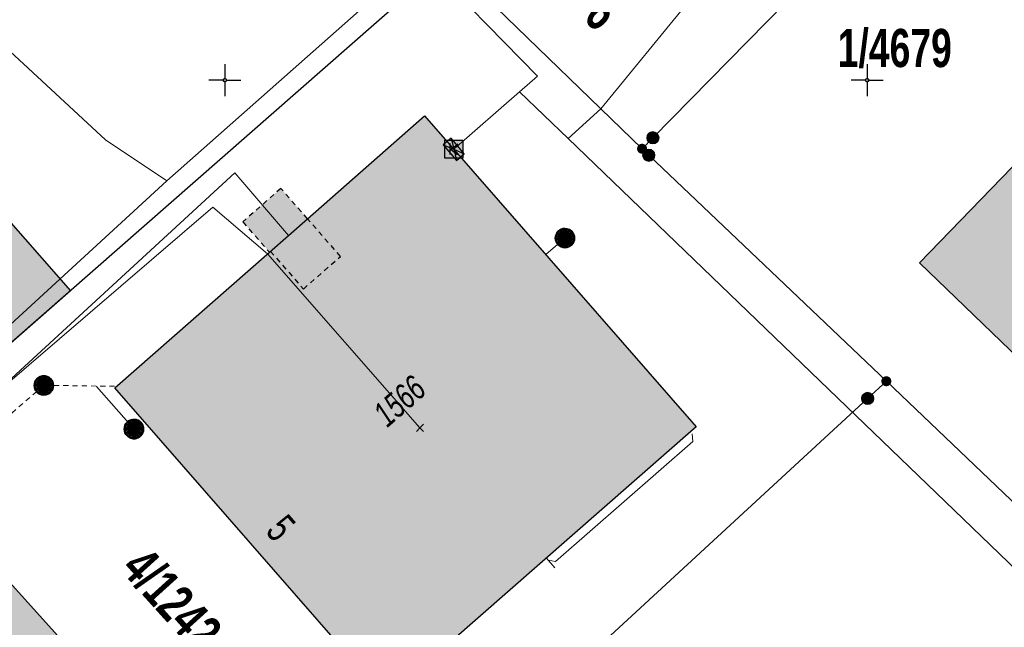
# Model space of a CAD drawing. Header units: metres. Extents: x 2695560 to 2696939, y 1260491 to 1262050.
# Tile 165 of 256: x 2695743 to 2695781, y 1260929 to 1260952. Entities that reach past the tile are written whole.
import ezdxf

# ---------------------------------------------------------------- set-up
doc = ezdxf.new("R2010")
doc.units = ezdxf.units.M
doc.linetypes.add('AUSGEZOGEN', pattern=[0])
doc.linetypes.add('VERDECKT2_S2', pattern=[0.36, 0.2, -0.16])
for name, color, linetype in [('XR$1$AV_Flächen (EO)', 7, 'AUSGEZOGEN'), ('XR$1$AV_Gebäudeflächen (BB)', 7, 'AUSGEZOGEN'), ('XR$1$AV_Gebäudeflächen (EO)', 7, 'AUSGEZOGEN'), ('XR$1$AV_Grenzpunkte', 7, 'AUSGEZOGEN'), ('XR$1$AV_Grundstück-Nr.', 7, 'AUSGEZOGEN'), ('XR$1$AV_Haus-Nr.', 7, 'AUSGEZOGEN'), ('XR$1$AV_Koordinatennetzpunkte', 7, 'AUSGEZOGEN'), ('XR$1$AV_Linien (BB)', 7, 'AUSGEZOGEN'), ('XR$1$AV_Linien (EO)', 7, 'AUSGEZOGEN'), ('XR$1$AV_Versicherung-Nr.', 7, 'AUSGEZOGEN'), ('XR$1$AW_LK_Schachtdeckel', 24, 'AUSGEZOGEN'), ('XR$1$Liegenschaftsgrenzen', 7, 'AUSGEZOGEN'), ('XR$1$PFAV', 255, 'AUSGEZOGEN'), ('XR$1$PFAW', 255, 'AUSGEZOGEN'), ('XR$1$PFWFM', 255, 'AUSGEZOGEN'), ('XR$1$RP_Abstandslinie', 7, 'AUSGEZOGEN'), ('XR$1$TV_LK_KNOTEN', 92, 'AUSGEZOGEN')]:
    doc.layers.add(name, color=color, linetype=linetype)
for name, color, linetype, lineweight in [('XR$2$ABW-Linie-R-genau', 4, 'AUSGEZOGEN', 18), ('XR$2$ABW-Linie-R-ungenau', 4, 'VERDECKT2_S2', 18), ('XR$2$ABW-Punkt', 6, 'AUSGEZOGEN', 18), ('XR$2$KOM-Linie-U-genau', 91, 'AUSGEZOGEN', 18), ('XR$2$KOM-Punkt-U', 91, 'AUSGEZOGEN', 18), ('XR$2$WAS-Linie-genau', 5, 'AUSGEZOGEN', 18)]:
    doc.layers.add(name, color=color, linetype=linetype, lineweight=lineweight)
doc.styles.add('ARIAL', font='arial.ttf')

# ---------------------------------------------------------------- blocks, each defined once
blk = doc.blocks.new('BWAV20')
at = {"true_color": 0x000000, "transparency": 33554687}
blk.add_hatch(color=18, dxfattribs=at).paths.add_polyline_path([(0.167, 0), (0.163, 0.034), (0.153, 0.066), (0.137, 0.095), (0.115, 0.121), (0.088, 0.141), (0.058, 0.156), (0.025, 0.165), (-0.008, 0.166), (-0.042, 0.161), (-0.073, 0.15), (-0.102, 0.132), (-0.126, 0.109), (-0.146, 0.081), (-0.159, 0.05), (-0.166, 0.017), (-0.166, -0.017), (-0.159, -0.05), (-0.146, -0.081), (-0.126, -0.109), (-0.102, -0.132), (-0.073, -0.15), (-0.042, -0.161), (-0.008, -0.166), (0.025, -0.165), (0.058, -0.156), (0.088, -0.141), (0.115, -0.121), (0.137, -0.095), (0.153, -0.066), (0.163, -0.034)])
at = {"layer": 'XR$1$PFAV', "transparency": 33554687}
blk.add_hatch(color=7, dxfattribs=at).paths.add_polyline_path([(0.5, 0), (0.49, 0.101), (0.459, 0.197), (0.41, 0.286), (0.344, 0.362), (0.264, 0.424), (0.174, 0.469), (0.076, 0.494), (-0.025, 0.499), (-0.125, 0.484), (-0.22, 0.449), (-0.306, 0.395), (-0.379, 0.326), (-0.437, 0.243), (-0.477, 0.15), (-0.497, 0.051), (-0.497, -0.051), (-0.477, -0.15), (-0.437, -0.243), (-0.379, -0.326), (-0.306, -0.395), (-0.22, -0.449), (-0.125, -0.484), (-0.025, -0.499), (0.076, -0.494), (0.174, -0.469), (0.264, -0.424), (0.344, -0.362), (0.41, -0.286), (0.459, -0.197), (0.49, -0.101)])
blk = doc.blocks.new('BAV15')
at = {"layer": 'XR$1$PFAV', "transparency": 33554687}
blk.add_hatch(color=7, dxfattribs=at).paths.add_polyline_path([(0.5, 0), (0.49, 0.101), (0.459, 0.197), (0.41, 0.286), (0.344, 0.362), (0.264, 0.424), (0.174, 0.469), (0.076, 0.494), (-0.025, 0.499), (-0.125, 0.484), (-0.22, 0.449), (-0.306, 0.395), (-0.379, 0.326), (-0.437, 0.243), (-0.477, 0.15), (-0.497, 0.051), (-0.497, -0.051), (-0.477, -0.15), (-0.437, -0.243), (-0.379, -0.326), (-0.306, -0.395), (-0.22, -0.449), (-0.125, -0.484), (-0.025, -0.499), (0.076, -0.494), (0.174, -0.469), (0.264, -0.424), (0.344, -0.362), (0.41, -0.286), (0.459, -0.197), (0.49, -0.101)])
at = {"color": 7, "transparency": 33554687}
for start, end in [(90, 270), (270, 90)]:
    blk.add_arc((0, 0), 0.5, start, end, dxfattribs=at)
at = {"layer": 'XR$1$PFAV', "transparency": 33554687}
blk.add_circle((0, 0), 0.5, dxfattribs=at)
blk = doc.blocks.new('BAV2041')
at = {"color": 7, "transparency": 33554687}
for p, q in [((0, 0.5), (0, 0.05)), ((-0.05, 0), (-0.5, 0)), ((0.05, 0), (0.5, 0)), ((0, -0.05), (0, -0.5))]:
    blk.add_line(p, q, dxfattribs=at)
blk.add_circle((0, 0), 0.05, dxfattribs=at)
for start, end in [(90, 270), (270, 90)]:
    blk.add_arc((0, 0), 0.05, start, end, dxfattribs=at)
blk = doc.blocks.new('COMPLEXOBJECT_1445')
at = {"layer": 'XR$1$RP_Abstandslinie', "color": 7, "linetype": 'AUSGEZOGEN', "transparency": 33554687}
blk.add_arc((5936.667, 11099.699), 268.898, 219.43338, 224.51963, dxfattribs=at)
blk = doc.blocks.new('BAW2082')
at = {"layer": 'XR$1$PFAW', "transparency": 33554687}
blk.add_hatch(color=7, dxfattribs=at).paths.add_polyline_path([(0.509, -0.003), (0.499, 0.098), (0.469, 0.194), (0.42, 0.283), (0.354, 0.359), (0.274, 0.421), (0.183, 0.466), (0.085, 0.491), (-0.016, 0.496), (-0.116, 0.481), (-0.211, 0.446), (-0.297, 0.392), (-0.37, 0.323), (-0.428, 0.24), (-0.468, 0.147), (-0.488, 0.047), (-0.488, -0.054), (-0.468, -0.153), (-0.428, -0.246), (-0.37, -0.329), (-0.297, -0.398), (-0.211, -0.452), (-0.116, -0.487), (-0.016, -0.502), (0.085, -0.497), (0.183, -0.472), (0.274, -0.427), (0.354, -0.366), (0.42, -0.289), (0.469, -0.2), (0.499, -0.104)])
at = {"transparency": 33554687}
for start, end in [(91.1948, 268.8052), (268.8052, 91.1948)]:
    blk.add_arc((0.01, 0), 0.5, start, end, dxfattribs=at)
at = {"layer": 'XR$1$PFAW', "transparency": 33554687}
blk.add_circle((0.009, -0.003), 0.5, dxfattribs=at)
blk = doc.blocks.new('BAW2088')
at = {"layer": 'XR$1$PFAW', "transparency": 33554687}
blk.add_hatch(color=253, dxfattribs=at).paths.add_polyline_path([(0.51, 0), (0.5, 0.101), (0.47, 0.197), (0.421, 0.286), (0.355, 0.362), (0.275, 0.424), (0.184, 0.469), (0.086, 0.494), (-0.015, 0.499), (-0.115, 0.484), (-0.21, 0.449), (-0.296, 0.395), (-0.369, 0.326), (-0.427, 0.243), (-0.467, 0.15), (-0.487, 0.051), (-0.487, -0.051), (-0.467, -0.15), (-0.427, -0.243), (-0.369, -0.326), (-0.296, -0.395), (-0.21, -0.449), (-0.115, -0.484), (-0.015, -0.499), (0.086, -0.494), (0.184, -0.469), (0.275, -0.424), (0.355, -0.362), (0.421, -0.286), (0.47, -0.197), (0.5, -0.101)])
at = {"transparency": 33554687}
for start, end in [(91.1948, 268.8052), (268.8052, 91.1948)]:
    blk.add_arc((0.01, 0), 0.5, start, end, dxfattribs=at)
at = {"layer": 'XR$1$PFAW', "transparency": 33554687}
blk.add_circle((0.01, 0), 0.5, dxfattribs=at)
blk = doc.blocks.new('BTV1')
at = {"layer": 'XR$1$PFWFM', "transparency": 33554687}
blk.add_hatch(color=7, dxfattribs=at).paths.add_polyline_path([(-0.5, 0.5), (-0.5, -0.5), (0.5, -0.5), (0.5, 0.5)])
at = {"color": 92, "transparency": 33554687}
for p, q in [((-0.219, 0.321), (-0.219, -0.298)), ((-0.208, -0.05), (0.23, 0.31)), ((-0.159, 0.001), (0.192, -0.283))]:
    blk.add_line(p, q, dxfattribs=at)
blk.add_polyline3d([(-0.5, 0.5, 0.993), (0.5, 0.5, 0.993), (0.5, -0.5, 0.993), (-0.5, -0.5, 0.993)], close=True, dxfattribs=at)
blk = doc.blocks.new('KOM-BAUWERK-U')
at = {"layer": 'XR$2$KOM-Punkt-U', "linetype": 'AUSGEZOGEN', "lineweight": 25, "transparency": 33554687}
blk.add_polyline3d([(-400, -200, 2500), (400, -200, 2500), (400, 200, 2500), (-400, 200, 2500)], close=True, dxfattribs=at)
for points in [[(-400, 200, 2500), (0, 0, 2500), (400, -200, 2500)], [(-400, -200, 2500), (0, 0, 2500), (400, 200, 2500)]]:
    blk.add_polyline3d(points, dxfattribs=at)
blk = doc.blocks.new('KOM-UNBEKANNT-U')
at = {"layer": 'XR$2$KOM-Punkt-U', "linetype": 'AUSGEZOGEN', "lineweight": 20, "transparency": 33554687}
for p, q in [((0, 0, 2500), (-141, 141, 2500)), ((-141, -141, 2500), (0, 0, 2500)), ((0, 0, 2500), (141, 141, 2500)), ((141, -141, 2500), (0, 0, 2500))]:
    blk.add_line(p, q, dxfattribs=at)
blk = doc.blocks.new('ABW-KONTROLLSCHACHT')
at = {"layer": 'XR$2$ABW-Punkt', "linetype": 'AUSGEZOGEN', "lineweight": 25, "transparency": 33554687}
for points in [[(-343, 68, 2500), (0, 0, 2500), (-350, 0, 2500)], [(-343, 68), (0, 0), (-350, 0)], [(-343, 68, 2500), (-343, 68), (-350, 0), (-350, 0, 2500)], [(-350, 0, 2500), (0, 0, 2500), (-343, -68, 2500)], [(-350, 0), (0, 0), (-343, -68)], [(-323, 134, 2500), (0, 0, 2500), (-343, 68, 2500)], [(-323, 134), (0, 0), (-343, 68)], [(-323, 134, 2500), (-323, 134), (-343, 68), (-343, 68, 2500)], [(-343, -68, 2500), (0, 0, 2500), (-323, -134, 2500)], [(-343, -68), (0, 0), (-323, -134)], [(-291, 194, 2500), (0, 0, 2500), (-323, 134, 2500)], [(-291, 194), (0, 0), (-323, 134)], [(-291, 194, 2500), (-291, 194), (-323, 134), (-323, 134, 2500)], [(-323, -134, 2500), (0, 0, 2500), (-291, -194, 2500)], [(-323, -134), (0, 0), (-291, -194)], [(-247, 247, 2500), (0, 0, 2500), (-291, 194, 2500)], [(-247, 247), (0, 0), (-291, 194)], [(-247, 247, 2500), (-247, 247), (-291, 194), (-291, 194, 2500)], [(-291, -194, 2500), (0, 0, 2500), (-247, -247, 2500)], [(-291, -194), (0, 0), (-247, -247)], [(-194, 291, 2500), (0, 0, 2500), (-247, 247, 2500)], [(-194, 291), (0, 0), (-247, 247)], [(-194, 291, 2500), (-194, 291), (-247, 247), (-247, 247, 2500)], [(-247, -247, 2500), (0, 0, 2500), (-194, -291, 2500)], [(-247, -247), (0, 0), (-194, -291)], [(-134, 323, 2500), (0, 0, 2500), (-194, 291, 2500)], [(-134, 323), (0, 0), (-194, 291)], [(-134, 323, 2500), (-134, 323), (-194, 291), (-194, 291, 2500)], [(-194, -291, 2500), (0, 0, 2500), (-134, -323, 2500)], [(-194, -291), (0, 0), (-134, -323)], [(-68, 343, 2500), (0, 0, 2500), (-134, 323, 2500)], [(-68, 343), (0, 0), (-134, 323)], [(-68, 343, 2500), (-68, 343), (-134, 323), (-134, 323, 2500)], [(-134, -323, 2500), (0, 0, 2500), (-68, -343, 2500)], [(-134, -323), (0, 0), (-68, -343)], [(0, 350, 2500), (0, 0, 2500), (-68, 343, 2500)], [(0, 350), (0, 0), (-68, 343)], [(0, 350, 2500), (0, 350), (-68, 343), (-68, 343, 2500)], [(-68, -343, 2500), (0, 0, 2500), (0, -350, 2500)], [(-68, -343), (0, 0), (0, -350)], [(68, 343, 2500), (0, 0, 2500), (0, 350, 2500)], [(68, 343), (0, 0), (0, 350)], [(68, 343, 2500), (68, 343), (0, 350), (0, 350, 2500)], [(134, 323, 2500), (0, 0, 2500), (68, 343, 2500)], [(134, 323), (0, 0), (68, 343)], [(194, 291, 2500), (0, 0, 2500), (134, 323, 2500)], [(194, 291), (0, 0), (134, 323)], [(247, 247, 2500), (0, 0, 2500), (194, 291, 2500)], [(247, 247), (0, 0), (194, 291)], [(291, 194, 2500), (0, 0, 2500), (247, 247, 2500)], [(291, 194), (0, 0), (247, 247)], [(323, 134, 2500), (0, 0, 2500), (291, 194, 2500)], [(323, 134), (0, 0), (291, 194)], [(343, 68, 2500), (0, 0, 2500), (323, 134, 2500)], [(343, 68), (0, 0), (323, 134)], [(350, 0, 2500), (0, 0, 2500), (343, 68, 2500)], [(350, 0), (0, 0), (343, 68)], [(0, -350, 2500), (0, 0, 2500), (68, -343, 2500)], [(68, -343, 2500), (0, 0, 2500), (134, -323, 2500)], [(134, -323, 2500), (0, 0, 2500), (194, -291, 2500)], [(194, -291, 2500), (0, 0, 2500), (247, -247, 2500)], [(247, -247, 2500), (0, 0, 2500), (291, -194, 2500)], [(291, -194, 2500), (0, 0, 2500), (323, -134, 2500)], [(323, -134, 2500), (0, 0, 2500), (343, -68, 2500)], [(343, -68, 2500), (0, 0, 2500), (350, 0, 2500)], [(0, -350), (0, 0), (68, -343)], [(68, -343), (0, 0), (134, -323)], [(134, -323), (0, 0), (194, -291)], [(194, -291), (0, 0), (247, -247)], [(247, -247), (0, 0), (291, -194)], [(291, -194), (0, 0), (323, -134)], [(323, -134), (0, 0), (343, -68)], [(343, -68), (0, 0), (350, 0)], [(134, 323, 2500), (134, 323), (68, 343), (68, 343, 2500)], [(194, 291, 2500), (194, 291), (134, 323), (134, 323, 2500)], [(247, 247, 2500), (247, 247), (194, 291), (194, 291, 2500)], [(291, 194, 2500), (291, 194), (247, 247), (247, 247, 2500)], [(323, 134, 2500), (323, 134), (291, 194), (291, 194, 2500)], [(343, 68, 2500), (343, 68), (323, 134), (323, 134, 2500)], [(350, 0, 2500), (350, 0), (343, 68), (343, 68, 2500)], [(-350, 0, 2500), (-350, 0), (-343, -68), (-343, -68, 2500)], [(-343, -68, 2500), (-343, -68), (-323, -134), (-323, -134, 2500)], [(-323, -134, 2500), (-323, -134), (-291, -194), (-291, -194, 2500)], [(-291, -194, 2500), (-291, -194), (-247, -247), (-247, -247, 2500)], [(-247, -247, 2500), (-247, -247), (-194, -291), (-194, -291, 2500)], [(-194, -291, 2500), (-194, -291), (-134, -323), (-134, -323, 2500)], [(-134, -323, 2500), (-134, -323), (-68, -343), (-68, -343, 2500)], [(-68, -343, 2500), (-68, -343), (0, -350), (0, -350, 2500)], [(0, -350, 2500), (0, -350), (68, -343), (68, -343, 2500)], [(68, -343, 2500), (68, -343), (134, -323), (134, -323, 2500)], [(134, -323, 2500), (134, -323), (194, -291), (194, -291, 2500)], [(194, -291, 2500), (194, -291), (247, -247), (247, -247, 2500)], [(247, -247, 2500), (247, -247), (291, -194), (291, -194, 2500)], [(291, -194, 2500), (291, -194), (323, -134), (323, -134, 2500)], [(323, -134, 2500), (323, -134), (343, -68), (343, -68, 2500)], [(343, -68, 2500), (343, -68), (350, 0), (350, 0, 2500)]]:
    blk.add_3dface(points, dxfattribs=at)
blk = doc.blocks.new('ABW-NORMSCHACHT_WEITERE')
at = {"layer": 'XR$2$ABW-Punkt', "linetype": 'AUSGEZOGEN', "lineweight": 25, "transparency": 33554687}
for points in [[(-196, 39, 2500), (0, 0, 2500), (-200, 0, 2500)], [(-196, 39), (0, 0), (-200, 0)], [(-196, 39, 2500), (-196, 39), (-200, 0), (-200, 0, 2500)], [(-200, 0, 2500), (0, 0, 2500), (-196, -39, 2500)], [(-200, 0), (0, 0), (-196, -39)], [(-185, 77, 2500), (0, 0, 2500), (-196, 39, 2500)], [(-185, 77), (0, 0), (-196, 39)], [(-185, 77, 2500), (-185, 77), (-196, 39), (-196, 39, 2500)], [(-196, -39, 2500), (0, 0, 2500), (-185, -77, 2500)], [(-196, -39), (0, 0), (-185, -77)], [(-166, 111, 2500), (0, 0, 2500), (-185, 77, 2500)], [(-166, 111), (0, 0), (-185, 77)], [(-166, 111, 2500), (-166, 111), (-185, 77), (-185, 77, 2500)], [(-185, -77, 2500), (0, 0, 2500), (-166, -111, 2500)], [(-185, -77), (0, 0), (-166, -111)], [(-141, 141, 2500), (0, 0, 2500), (-166, 111, 2500)], [(-141, 141), (0, 0), (-166, 111)], [(-141, 141, 2500), (-141, 141), (-166, 111), (-166, 111, 2500)], [(-166, -111, 2500), (0, 0, 2500), (-141, -141, 2500)], [(-166, -111), (0, 0), (-141, -141)], [(-111, 166, 2500), (0, 0, 2500), (-141, 141, 2500)], [(-111, 166), (0, 0), (-141, 141)], [(-111, 166, 2500), (-111, 166), (-141, 141), (-141, 141, 2500)], [(-141, -141, 2500), (0, 0, 2500), (-111, -166, 2500)], [(-141, -141), (0, 0), (-111, -166)], [(-77, 185, 2500), (0, 0, 2500), (-111, 166, 2500)], [(-77, 185), (0, 0), (-111, 166)], [(-77, 185, 2500), (-77, 185), (-111, 166), (-111, 166, 2500)], [(-111, -166, 2500), (0, 0, 2500), (-77, -185, 2500)], [(-111, -166), (0, 0), (-77, -185)], [(-39, 196, 2500), (0, 0, 2500), (-77, 185, 2500)], [(-39, 196), (0, 0), (-77, 185)], [(-39, 196, 2500), (-39, 196), (-77, 185), (-77, 185, 2500)], [(-77, -185, 2500), (0, 0, 2500), (-39, -196, 2500)], [(-77, -185), (0, 0), (-39, -196)], [(0, 200, 2500), (0, 0, 2500), (-39, 196, 2500)], [(0, 200), (0, 0), (-39, 196)], [(0, 200, 2500), (0, 200), (-39, 196), (-39, 196, 2500)], [(-39, -196, 2500), (0, 0, 2500), (0, -200, 2500)], [(-39, -196), (0, 0), (0, -200)], [(39, 196, 2500), (0, 0, 2500), (0, 200, 2500)], [(39, 196), (0, 0), (0, 200)], [(39, 196, 2500), (39, 196), (0, 200), (0, 200, 2500)], [(77, 185, 2500), (0, 0, 2500), (39, 196, 2500)], [(77, 185), (0, 0), (39, 196)], [(111, 166, 2500), (0, 0, 2500), (77, 185, 2500)], [(111, 166), (0, 0), (77, 185)], [(141, 141, 2500), (0, 0, 2500), (111, 166, 2500)], [(141, 141), (0, 0), (111, 166)], [(166, 111, 2500), (0, 0, 2500), (141, 141, 2500)], [(166, 111), (0, 0), (141, 141)], [(185, 77, 2500), (0, 0, 2500), (166, 111, 2500)], [(185, 77), (0, 0), (166, 111)], [(196, 39, 2500), (0, 0, 2500), (185, 77, 2500)], [(196, 39), (0, 0), (185, 77)], [(200, 0, 2500), (0, 0, 2500), (196, 39, 2500)], [(200, 0), (0, 0), (196, 39)], [(0, -200, 2500), (0, 0, 2500), (39, -196, 2500)], [(39, -196, 2500), (0, 0, 2500), (77, -185, 2500)], [(77, -185, 2500), (0, 0, 2500), (111, -166, 2500)], [(111, -166, 2500), (0, 0, 2500), (141, -141, 2500)], [(141, -141, 2500), (0, 0, 2500), (166, -111, 2500)], [(166, -111, 2500), (0, 0, 2500), (185, -77, 2500)], [(185, -77, 2500), (0, 0, 2500), (196, -39, 2500)], [(196, -39, 2500), (0, 0, 2500), (200, 0, 2500)], [(0, -200), (0, 0), (39, -196)], [(39, -196), (0, 0), (77, -185)], [(77, -185), (0, 0), (111, -166)], [(111, -166), (0, 0), (141, -141)], [(141, -141), (0, 0), (166, -111)], [(166, -111), (0, 0), (185, -77)], [(185, -77), (0, 0), (196, -39)], [(196, -39), (0, 0), (200, 0)], [(77, 185, 2500), (77, 185), (39, 196), (39, 196, 2500)], [(111, 166, 2500), (111, 166), (77, 185), (77, 185, 2500)], [(141, 141, 2500), (141, 141), (111, 166), (111, 166, 2500)], [(166, 111, 2500), (166, 111), (141, 141), (141, 141, 2500)], [(185, 77, 2500), (185, 77), (166, 111), (166, 111, 2500)], [(196, 39, 2500), (196, 39), (185, 77), (185, 77, 2500)], [(200, 0, 2500), (200, 0), (196, 39), (196, 39, 2500)], [(-200, 0, 2500), (-200, 0), (-196, -39), (-196, -39, 2500)], [(-196, -39, 2500), (-196, -39), (-185, -77), (-185, -77, 2500)], [(-185, -77, 2500), (-185, -77), (-166, -111), (-166, -111, 2500)], [(-166, -111, 2500), (-166, -111), (-141, -141), (-141, -141, 2500)], [(-141, -141, 2500), (-141, -141), (-111, -166), (-111, -166, 2500)], [(-111, -166, 2500), (-111, -166), (-77, -185), (-77, -185, 2500)], [(-77, -185, 2500), (-77, -185), (-39, -196), (-39, -196, 2500)], [(-39, -196, 2500), (-39, -196), (0, -200), (0, -200, 2500)], [(0, -200, 2500), (0, -200), (39, -196), (39, -196, 2500)], [(39, -196, 2500), (39, -196), (77, -185), (77, -185, 2500)], [(77, -185, 2500), (77, -185), (111, -166), (111, -166, 2500)], [(111, -166, 2500), (111, -166), (141, -141), (141, -141, 2500)], [(141, -141, 2500), (141, -141), (166, -111), (166, -111, 2500)], [(166, -111, 2500), (166, -111), (185, -77), (185, -77, 2500)], [(185, -77, 2500), (185, -77), (196, -39), (196, -39, 2500)], [(196, -39, 2500), (196, -39), (200, 0), (200, 0, 2500)]]:
    blk.add_3dface(points, dxfattribs=at)
blk = doc.blocks.new('ABW-SCHLAMMSAMMLER_RUND')
at = {"layer": 'XR$2$ABW-Punkt', "linetype": 'AUSGEZOGEN', "lineweight": 13, "transparency": 33554687}
for p, q in [((-70, 75, 2500), (70, 75, 2500)), ((-70, -75, 2500), (70, -75, 2500))]:
    blk.add_line(p, q, dxfattribs=at)
blk.add_polyline3d([(90, 0, 2500), (0, 0, 2500), (-90, 0, 2500)], dxfattribs=at)
at = {"layer": 'XR$2$ABW-Punkt', "linetype": 'AUSGEZOGEN', "lineweight": 25, "transparency": 33554687}
for points in [[(-147, 29, 2500), (0, 0, 2500), (-150, 0, 2500)], [(-147, 29), (0, 0), (-150, 0)], [(-147, 29, 2500), (-147, 29), (-150, 0), (-150, 0, 2500)], [(-150, 0, 2500), (0, 0, 2500), (-147, -29, 2500)], [(-150, 0), (0, 0), (-147, -29)], [(-139, 57, 2500), (0, 0, 2500), (-147, 29, 2500)], [(-139, 57), (0, 0), (-147, 29)], [(-139, 57, 2500), (-139, 57), (-147, 29), (-147, 29, 2500)], [(-147, -29, 2500), (0, 0, 2500), (-139, -57, 2500)], [(-147, -29), (0, 0), (-139, -57)], [(-125, 83, 2500), (0, 0, 2500), (-139, 57, 2500)], [(-125, 83), (0, 0), (-139, 57)], [(-125, 83, 2500), (-125, 83), (-139, 57), (-139, 57, 2500)], [(-139, -57, 2500), (0, 0, 2500), (-125, -83, 2500)], [(-139, -57), (0, 0), (-125, -83)], [(-106, 106, 2500), (0, 0, 2500), (-125, 83, 2500)], [(-106, 106), (0, 0), (-125, 83)], [(-106, 106, 2500), (-106, 106), (-125, 83), (-125, 83, 2500)], [(-125, -83, 2500), (0, 0, 2500), (-106, -106, 2500)], [(-125, -83), (0, 0), (-106, -106)], [(-83, 125, 2500), (0, 0, 2500), (-106, 106, 2500)], [(-83, 125), (0, 0), (-106, 106)], [(-83, 125, 2500), (-83, 125), (-106, 106), (-106, 106, 2500)], [(-106, -106, 2500), (0, 0, 2500), (-83, -125, 2500)], [(-106, -106), (0, 0), (-83, -125)], [(-57, 139, 2500), (0, 0, 2500), (-83, 125, 2500)], [(-57, 139), (0, 0), (-83, 125)], [(-57, 139, 2500), (-57, 139), (-83, 125), (-83, 125, 2500)], [(-83, -125, 2500), (0, 0, 2500), (-57, -139, 2500)], [(-83, -125), (0, 0), (-57, -139)], [(-29, 147, 2500), (0, 0, 2500), (-57, 139, 2500)], [(-29, 147), (0, 0), (-57, 139)], [(-29, 147, 2500), (-29, 147), (-57, 139), (-57, 139, 2500)], [(-57, -139, 2500), (0, 0, 2500), (-29, -147, 2500)], [(-57, -139), (0, 0), (-29, -147)], [(0, 150, 2500), (0, 0, 2500), (-29, 147, 2500)], [(0, 150), (0, 0), (-29, 147)], [(0, 150, 2500), (0, 150), (-29, 147), (-29, 147, 2500)], [(-29, -147, 2500), (0, 0, 2500), (0, -150, 2500)], [(-29, -147), (0, 0), (0, -150)], [(29, 147, 2500), (0, 0, 2500), (0, 150, 2500)], [(29, 147), (0, 0), (0, 150)], [(29, 147, 2500), (29, 147), (0, 150), (0, 150, 2500)], [(57, 139, 2500), (0, 0, 2500), (29, 147, 2500)], [(57, 139), (0, 0), (29, 147)], [(83, 125, 2500), (0, 0, 2500), (57, 139, 2500)], [(83, 125), (0, 0), (57, 139)], [(106, 106, 2500), (0, 0, 2500), (83, 125, 2500)], [(106, 106), (0, 0), (83, 125)], [(125, 83, 2500), (0, 0, 2500), (106, 106, 2500)], [(125, 83), (0, 0), (106, 106)], [(139, 57, 2500), (0, 0, 2500), (125, 83, 2500)], [(139, 57), (0, 0), (125, 83)], [(147, 29, 2500), (0, 0, 2500), (139, 57, 2500)], [(147, 29), (0, 0), (139, 57)], [(150, 0, 2500), (0, 0, 2500), (147, 29, 2500)], [(150, 0), (0, 0), (147, 29)], [(0, -150, 2500), (0, 0, 2500), (29, -147, 2500)], [(29, -147, 2500), (0, 0, 2500), (57, -139, 2500)], [(57, -139, 2500), (0, 0, 2500), (83, -125, 2500)], [(83, -125, 2500), (0, 0, 2500), (106, -106, 2500)], [(106, -106, 2500), (0, 0, 2500), (125, -83, 2500)], [(125, -83, 2500), (0, 0, 2500), (139, -57, 2500)], [(139, -57, 2500), (0, 0, 2500), (147, -29, 2500)], [(147, -29, 2500), (0, 0, 2500), (150, 0, 2500)], [(0, -150), (0, 0), (29, -147)], [(29, -147), (0, 0), (57, -139)], [(57, -139), (0, 0), (83, -125)], [(83, -125), (0, 0), (106, -106)], [(106, -106), (0, 0), (125, -83)], [(125, -83), (0, 0), (139, -57)], [(139, -57), (0, 0), (147, -29)], [(147, -29), (0, 0), (150, 0)], [(57, 139, 2500), (57, 139), (29, 147), (29, 147, 2500)], [(83, 125, 2500), (83, 125), (57, 139), (57, 139, 2500)], [(106, 106, 2500), (106, 106), (83, 125), (83, 125, 2500)], [(125, 83, 2500), (125, 83), (106, 106), (106, 106, 2500)], [(139, 57, 2500), (139, 57), (125, 83), (125, 83, 2500)], [(147, 29, 2500), (147, 29), (139, 57), (139, 57, 2500)], [(150, 0, 2500), (150, 0), (147, 29), (147, 29, 2500)], [(-150, 0, 2500), (-150, 0), (-147, -29), (-147, -29, 2500)], [(-147, -29, 2500), (-147, -29), (-139, -57), (-139, -57, 2500)], [(-139, -57, 2500), (-139, -57), (-125, -83), (-125, -83, 2500)], [(-125, -83, 2500), (-125, -83), (-106, -106), (-106, -106, 2500)], [(-106, -106, 2500), (-106, -106), (-83, -125), (-83, -125, 2500)], [(-83, -125, 2500), (-83, -125), (-57, -139), (-57, -139, 2500)], [(-57, -139, 2500), (-57, -139), (-29, -147), (-29, -147, 2500)], [(-29, -147, 2500), (-29, -147), (0, -150), (0, -150, 2500)], [(0, -150, 2500), (0, -150), (29, -147), (29, -147, 2500)], [(29, -147, 2500), (29, -147), (57, -139), (57, -139, 2500)], [(57, -139, 2500), (57, -139), (83, -125), (83, -125, 2500)], [(83, -125, 2500), (83, -125), (106, -106), (106, -106, 2500)], [(106, -106, 2500), (106, -106), (125, -83), (125, -83, 2500)], [(125, -83, 2500), (125, -83), (139, -57), (139, -57, 2500)], [(139, -57, 2500), (139, -57), (147, -29), (147, -29, 2500)], [(147, -29, 2500), (147, -29), (150, 0), (150, 0, 2500)]]:
    blk.add_3dface(points, dxfattribs=at)
blk = doc.blocks.new('ABW-DECKEL')
at = {"layer": 'XR$2$ABW-Punkt', "linetype": 'AUSGEZOGEN', "lineweight": 25, "transparency": 33554687}
for points in [[(-343, 68, 2500), (0, 0, 2500), (-350, 0, 2500)], [(-343, 68), (0, 0), (-350, 0)], [(-343, 68, 2500), (-343, 68), (-350, 0), (-350, 0, 2500)], [(-350, 0, 2500), (0, 0, 2500), (-343, -68, 2500)], [(-350, 0), (0, 0), (-343, -68)], [(-323, 134, 2500), (0, 0, 2500), (-343, 68, 2500)], [(-323, 134), (0, 0), (-343, 68)], [(-323, 134, 2500), (-323, 134), (-343, 68), (-343, 68, 2500)], [(-343, -68, 2500), (0, 0, 2500), (-323, -134, 2500)], [(-343, -68), (0, 0), (-323, -134)], [(-291, 194, 2500), (0, 0, 2500), (-323, 134, 2500)], [(-291, 194), (0, 0), (-323, 134)], [(-291, 194, 2500), (-291, 194), (-323, 134), (-323, 134, 2500)], [(-323, -134, 2500), (0, 0, 2500), (-291, -194, 2500)], [(-323, -134), (0, 0), (-291, -194)], [(-247, 247, 2500), (0, 0, 2500), (-291, 194, 2500)], [(-247, 247), (0, 0), (-291, 194)], [(-247, 247, 2500), (-247, 247), (-291, 194), (-291, 194, 2500)], [(-291, -194, 2500), (0, 0, 2500), (-247, -247, 2500)], [(-291, -194), (0, 0), (-247, -247)], [(-194, 291, 2500), (0, 0, 2500), (-247, 247, 2500)], [(-194, 291), (0, 0), (-247, 247)], [(-194, 291, 2500), (-194, 291), (-247, 247), (-247, 247, 2500)], [(-247, -247, 2500), (0, 0, 2500), (-194, -291, 2500)], [(-247, -247), (0, 0), (-194, -291)], [(-134, 323, 2500), (0, 0, 2500), (-194, 291, 2500)], [(-134, 323), (0, 0), (-194, 291)], [(-134, 323, 2500), (-134, 323), (-194, 291), (-194, 291, 2500)], [(-194, -291, 2500), (0, 0, 2500), (-134, -323, 2500)], [(-194, -291), (0, 0), (-134, -323)], [(-68, 343, 2500), (0, 0, 2500), (-134, 323, 2500)], [(-68, 343), (0, 0), (-134, 323)], [(-68, 343, 2500), (-68, 343), (-134, 323), (-134, 323, 2500)], [(-134, -323, 2500), (0, 0, 2500), (-68, -343, 2500)], [(-134, -323), (0, 0), (-68, -343)], [(0, 350, 2500), (0, 0, 2500), (-68, 343, 2500)], [(0, 350), (0, 0), (-68, 343)], [(0, 350, 2500), (0, 350), (-68, 343), (-68, 343, 2500)], [(-68, -343, 2500), (0, 0, 2500), (0, -350, 2500)], [(-68, -343), (0, 0), (0, -350)], [(68, 343, 2500), (0, 0, 2500), (0, 350, 2500)], [(68, 343), (0, 0), (0, 350)], [(68, 343, 2500), (68, 343), (0, 350), (0, 350, 2500)], [(134, 323, 2500), (0, 0, 2500), (68, 343, 2500)], [(134, 323), (0, 0), (68, 343)], [(194, 291, 2500), (0, 0, 2500), (134, 323, 2500)], [(194, 291), (0, 0), (134, 323)], [(247, 247, 2500), (0, 0, 2500), (194, 291, 2500)], [(247, 247), (0, 0), (194, 291)], [(291, 194, 2500), (0, 0, 2500), (247, 247, 2500)], [(291, 194), (0, 0), (247, 247)], [(323, 134, 2500), (0, 0, 2500), (291, 194, 2500)], [(323, 134), (0, 0), (291, 194)], [(343, 68, 2500), (0, 0, 2500), (323, 134, 2500)], [(343, 68), (0, 0), (323, 134)], [(350, 0, 2500), (0, 0, 2500), (343, 68, 2500)], [(350, 0), (0, 0), (343, 68)], [(0, -350, 2500), (0, 0, 2500), (68, -343, 2500)], [(68, -343, 2500), (0, 0, 2500), (134, -323, 2500)], [(134, -323, 2500), (0, 0, 2500), (194, -291, 2500)], [(194, -291, 2500), (0, 0, 2500), (247, -247, 2500)], [(247, -247, 2500), (0, 0, 2500), (291, -194, 2500)], [(291, -194, 2500), (0, 0, 2500), (323, -134, 2500)], [(323, -134, 2500), (0, 0, 2500), (343, -68, 2500)], [(343, -68, 2500), (0, 0, 2500), (350, 0, 2500)], [(0, -350), (0, 0), (68, -343)], [(68, -343), (0, 0), (134, -323)], [(134, -323), (0, 0), (194, -291)], [(194, -291), (0, 0), (247, -247)], [(247, -247), (0, 0), (291, -194)], [(291, -194), (0, 0), (323, -134)], [(323, -134), (0, 0), (343, -68)], [(343, -68), (0, 0), (350, 0)], [(134, 323, 2500), (134, 323), (68, 343), (68, 343, 2500)], [(194, 291, 2500), (194, 291), (134, 323), (134, 323, 2500)], [(247, 247, 2500), (247, 247), (194, 291), (194, 291, 2500)], [(291, 194, 2500), (291, 194), (247, 247), (247, 247, 2500)], [(323, 134, 2500), (323, 134), (291, 194), (291, 194, 2500)], [(343, 68, 2500), (343, 68), (323, 134), (323, 134, 2500)], [(350, 0, 2500), (350, 0), (343, 68), (343, 68, 2500)], [(-350, 0, 2500), (-350, 0), (-343, -68), (-343, -68, 2500)], [(-343, -68, 2500), (-343, -68), (-323, -134), (-323, -134, 2500)], [(-323, -134, 2500), (-323, -134), (-291, -194), (-291, -194, 2500)], [(-291, -194, 2500), (-291, -194), (-247, -247), (-247, -247, 2500)], [(-247, -247, 2500), (-247, -247), (-194, -291), (-194, -291, 2500)], [(-194, -291, 2500), (-194, -291), (-134, -323), (-134, -323, 2500)], [(-134, -323, 2500), (-134, -323), (-68, -343), (-68, -343, 2500)], [(-68, -343, 2500), (-68, -343), (0, -350), (0, -350, 2500)], [(0, -350, 2500), (0, -350), (68, -343), (68, -343, 2500)], [(68, -343, 2500), (68, -343), (134, -323), (134, -323, 2500)], [(134, -323, 2500), (134, -323), (194, -291), (194, -291, 2500)], [(194, -291, 2500), (194, -291), (247, -247), (247, -247, 2500)], [(247, -247, 2500), (247, -247), (291, -194), (291, -194, 2500)], [(291, -194, 2500), (291, -194), (323, -134), (323, -134, 2500)], [(323, -134, 2500), (323, -134), (343, -68), (343, -68, 2500)], [(343, -68, 2500), (343, -68), (350, 0), (350, 0, 2500)]]:
    blk.add_3dface(points, dxfattribs=at)

msp = doc.modelspace()

# ---------------------------------------------------------------- hatches: boundary and pattern name
at = {"layer": 'XR$1$AV_Gebäudeflächen (BB)', "true_color": 0xd2d2d2, "transparency": 33554687}
for points in [[(2695784.005, 1260936.94), (2695790.373, 1260943.514), (2695784.4, 1260949.3), (2695778.014, 1260942.707)], [(2695757.251, 1260925.767), (2695769.321, 1260936.324), (2695758.743, 1260948.42), (2695754.185, 1260944.418), (2695752.704, 1260943.119), (2695746.692, 1260937.841)], [(2695738.283, 1260935.766), (2695744.957, 1260941.617), (2695742.638, 1260944.264), (2695735.963, 1260938.412)], [(2695747.074, 1260915.598), (2695751.888, 1260919.951), (2695740.26, 1260932.855), (2695735.442, 1260928.48), (2695735.509, 1260928.406)]]:
    msp.add_hatch(color=254, dxfattribs=at).paths.add_polyline_path(points)
at = {"layer": 'XR$1$AV_Gebäudeflächen (EO)', "true_color": 0xebebeb, "transparency": 33554687}
msp.add_hatch(color=7, dxfattribs=at).paths.add_polyline_path([(2695752.704, 1260943.119), (2695754.185, 1260944.418), (2695753.149, 1260945.598), (2695751.668, 1260944.299)])

# ---------------------------------------------------------------- linework, layer by layer
at = {"layer": 'XR$1$AV_Flächen (EO)', "color": 7, "linetype": 'AUSGEZOGEN', "transparency": 33554687}
msp.add_line((2695752.704, 1260943.119), (2695754.185, 1260944.418), dxfattribs=at)
at = {"layer": 'XR$1$AV_Flächen (EO)', "color": 7, "linetype": 'VERDECKT2_S2', "transparency": 33554687}
msp.add_lwpolyline([(2695754.185, 1260944.418), (2695753.149, 1260945.598), (2695751.668, 1260944.299), (2695752.704, 1260943.119)], dxfattribs=at)
at = {"layer": 'XR$1$AV_Linien (BB)', "color": 7, "linetype": 'AUSGEZOGEN', "transparency": 33554687}
for points in [[(2695784.005, 1260936.94), (2695778.014, 1260942.707), (2695784.4, 1260949.3), (2695790.373, 1260943.514), (2695784.005, 1260936.94)], [(2695757.251, 1260925.767), (2695746.692, 1260937.841), (2695752.704, 1260943.119), (2695754.185, 1260944.418), (2695758.743, 1260948.42), (2695769.321, 1260936.324), (2695757.251, 1260925.767)], [(2695738.283, 1260935.766), (2695735.963, 1260938.412), (2695742.638, 1260944.264), (2695744.957, 1260941.617), (2695738.283, 1260935.766)]]:
    msp.add_lwpolyline(points, close=True, dxfattribs=at)
msp.add_lwpolyline([(2695735.442, 1260928.48), (2695740.26, 1260932.855), (2695751.888, 1260919.951), (2695747.074, 1260915.598)], dxfattribs=at)
at = {"layer": 'XR$1$AV_Linien (EO)', "color": 7, "linetype": 'VERDECKT2_S2', "transparency": 33554687}
msp.add_lwpolyline([(2695752.742, 1260943.152), (2695754.028, 1260941.686), (2695755.471, 1260942.953), (2695754.185, 1260944.418)], dxfattribs=at)
at = {"layer": 'XR$1$Liegenschaftsgrenzen', "color": 7, "linetype": 'AUSGEZOGEN', "transparency": 33554687}
msp.add_line((2695767.21, 1260947.142), (2695759.631, 1260954.483), dxfattribs=at)
for points in [[(2695779.43, 1260959.59), (2695767.63, 1260947.57), (2695767.21, 1260947.142)], [(2695759.631, 1260954.483), (2695758.874, 1260953.82), (2695727.73, 1260926.54)], [(2695767.21, 1260947.142), (2695767.47, 1260946.89), (2695776.718, 1260938.101)], [(2695776.718, 1260938.101), (2695775.99, 1260937.43), (2695744.28, 1260908.22)], [(2695776.718, 1260938.101), (2695781.58, 1260933.48), (2695786.156, 1260929.282)]]:
    msp.add_lwpolyline(points, dxfattribs=at)
at = {"layer": 'XR$2$ABW-Linie-R-genau', "linetype": 'AUSGEZOGEN', "transparency": 33554687}
for p, q in [((2695764.199, 1260943.669), (2695763.461, 1260943.024)), ((2695747.423, 1260936.246), (2695745.968, 1260937.894)), ((2695763.815, 1260930.846), (2695763.485, 1260931.222))]:
    msp.add_line(p, q, dxfattribs=at)
msp.add_lwpolyline([(2695769.166, 1260936.058), (2695769.189, 1260935.759), (2695763.845, 1260931.085), (2695763.551, 1260931.147)], dxfattribs=at)
at = {"layer": 'XR$2$ABW-Linie-R-ungenau', "linetype": 'VERDECKT2_S2', "transparency": 33554687}
for p, q in [((2695743.919, 1260937.943), (2695733.724, 1260929.049)), ((2695746.679, 1260937.903), (2695743.919, 1260937.943))]:
    msp.add_line(p, q, dxfattribs=at)
at = {"layer": 'XR$2$KOM-Linie-U-genau', "linetype": 'AUSGEZOGEN', "transparency": 33554687}
for p, q in [((2695748.705, 1260945.889), (2695758.585, 1260954.619)), ((2695759.878, 1260947.121), (2695762.444, 1260949.356)), ((2695764.334, 1260947.537), (2695762.444, 1260949.356)), ((2695786.083, 1260926.605), (2695764.334, 1260947.537)), ((2695734.378, 1260932.746), (2695748.705, 1260945.889)), ((2695729.15, 1260926.549), (2695750.502, 1260944.875)), ((2695750.502, 1260944.875), (2695752.628, 1260943.053)), ((2695752.628, 1260943.053), (2695758.565, 1260936.289))]:
    msp.add_line(p, q, dxfattribs=at)
for points in [[(2695748.705, 1260945.889), (2695746.323, 1260947.492), (2695733.405, 1260959.451), (2695726.262, 1260966.609)], [(2695762.444, 1260949.356), (2695763.138, 1260949.96), (2695758.585, 1260954.619)], [(2695764.334, 1260947.537), (2695765.607, 1260948.695), (2695769.064, 1260952.915)]]:
    msp.add_lwpolyline(points, dxfattribs=at)
at = {"layer": 'XR$2$WAS-Linie-genau', "linetype": 'AUSGEZOGEN', "transparency": 33554687}
msp.add_lwpolyline([(2695731.84, 1260928.656), (2695731.915, 1260928.723), (2695732.346, 1260928.734), (2695751.363, 1260946.2), (2695753.447, 1260943.772)], dxfattribs=at)

# ---------------------------------------------------------------- block references
at = {"layer": 'XR$1$AV_Grenzpunkte', "color": 7, "linetype": 'AUSGEZOGEN', "lineweight": -3, "transparency": 33554687}
for name, p, xscale, yscale in [('BAV15', (2695767.63, 1260947.57), 0.4549999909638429, 0.4549999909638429), ('BWAV20', (2695767.21, 1260947.142), 0.3899999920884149, 0.3899999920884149), ('BAV15', (2695767.47, 1260946.89), 0.4549999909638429, 0.4549999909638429), ('BWAV20', (2695776.718, 1260938.101), 0.3899999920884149, 0.3899999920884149), ('BAV15', (2695775.99, 1260937.43), 0.4549999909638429, 0.4549999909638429)]:
    msp.add_blockref(name, p, dxfattribs=dict(at, xscale=xscale, yscale=yscale))
at = {"layer": 'XR$1$AV_Koordinatennetzpunkte', "color": 7, "linetype": 'AUSGEZOGEN', "lineweight": -3, "transparency": 33554687, "xscale": 1.25, "yscale": 1.25}
for p in [(2695750.97, 1260949.81), (2695775.97, 1260949.81)]:
    msp.add_blockref('BAV2041', p, dxfattribs=at)
at = {"layer": 'XR$1$AW_LK_Schachtdeckel', "color": 24, "linetype": 'AUSGEZOGEN', "lineweight": -3, "transparency": 33554687, "xscale": 0.7499999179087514, "yscale": 0.7499999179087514}
msp.add_blockref('BAW2082', (2695764.2, 1260943.669), dxfattribs=at)
at = {"layer": 'XR$1$AW_LK_Schachtdeckel', "color": 24, "linetype": 'AUSGEZOGEN', "lineweight": -3, "transparency": 33554687}
for name, p, xscale, yscale, rotation in [('BAW2082', (2695743.92, 1260937.943), 0.7499999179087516, 0.7499999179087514, 314.759881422), ('BAW2088', (2695747.424, 1260936.246), 0.7578193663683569, 0.7578193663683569, 310.156382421)]:
    msp.add_blockref(name, p, dxfattribs=dict(at, xscale=xscale, yscale=yscale, rotation=rotation))
at = {"layer": 'XR$1$RP_Abstandslinie', "color": 7, "linetype": 'AUSGEZOGEN', "lineweight": -3, "transparency": 33554687}
msp.add_blockref('COMPLEXOBJECT_1445', (2690000.97, 1249999.81), dxfattribs=at)
at = {"layer": 'XR$1$TV_LK_KNOTEN', "color": 92, "linetype": 'AUSGEZOGEN', "lineweight": -3, "transparency": 33554687, "xscale": 0.7000000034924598, "yscale": 0.7000000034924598}
msp.add_blockref('BTV1', (2695759.879, 1260947.121), dxfattribs=at)
at = {"layer": 'XR$2$ABW-Punkt', "color": 6, "linetype": 'AUSGEZOGEN', "lineweight": 18, "transparency": 33554687, "xscale": 0.001, "yscale": 0.001, "zscale": 0.001, "rotation": 360}
for name, p in [('ABW-KONTROLLSCHACHT', (2695764.199, 1260943.669)), ('ABW-DECKEL', (2695764.199, 1260943.669)), ('ABW-DECKEL', (2695743.919, 1260937.943)), ('ABW-NORMSCHACHT_WEITERE', (2695743.919, 1260937.943)), ('ABW-DECKEL', (2695747.423, 1260936.246)), ('ABW-SCHLAMMSAMMLER_RUND', (2695747.423, 1260936.246))]:
    msp.add_blockref(name, p, dxfattribs=at)
at = {"layer": 'XR$2$KOM-Punkt-U', "color": 91, "linetype": 'AUSGEZOGEN', "lineweight": 18, "transparency": 33554687, "xscale": 0.001, "yscale": 0.001, "zscale": 0.001, "rotation": 309.8}
msp.add_blockref('KOM-BAUWERK-U', (2695759.878, 1260947.121), dxfattribs=at)
at = {"layer": 'XR$2$KOM-Punkt-U', "color": 91, "linetype": 'AUSGEZOGEN', "lineweight": 18, "transparency": 33554687, "xscale": 0.001, "yscale": 0.001, "zscale": 0.001}
msp.add_blockref('KOM-UNBEKANNT-U', (2695758.565, 1260936.289), dxfattribs=at)

# ---------------------------------------------------------------- texts
at = {"layer": 'XR$1$AV_Grundstück-Nr.', "color": 7, "transparency": 33554687, "char_height": 1.48491, "width": 4.98214, "attachment_point": 5, "style": 'ARIAL'}
for s, insert, rotation in [('\\A1;{\\fArial|i0|b1;\\H1.484908;\\W0.700000;\\C7;1/4676}\\P', (2695764.363, 1260953.703), 315.9108), ('\\A1;{\\fArial|i0|b1;\\H1.484908;\\W0.700000;\\C7;4/1242}\\P', (2695748.898, 1260929.604), 312.1065)]:
    msp.add_mtext(s, dxfattribs=dict(at, insert=insert, rotation=rotation))
at = {"layer": 'XR$1$AV_Grundstück-Nr.', "color": 7, "transparency": 33554687, "insert": (2695777.047, 1260951.039), "char_height": 1.48491, "width": 4.98214, "attachment_point": 5, "style": 'ARIAL'}
msp.add_mtext('\\A1;{\\fArial|i0|b1;\\H1.484908;\\W0.700000;\\C7;1/4679}\\P', dxfattribs=at)
at = {"layer": 'XR$1$AV_Haus-Nr.', "color": 7, "transparency": 33554687, "insert": (2695752.704, 1260932.002), "char_height": 1.1621, "width": 1.02516, "attachment_point": 8, "rotation": 311.1705, "style": 'ARIAL'}
msp.add_mtext('\\W0.68;5', dxfattribs=at)
at = {"layer": 'XR$1$AV_Versicherung-Nr.', "color": 7, "transparency": 33554687, "insert": (2695757.768, 1260937.327), "char_height": 0.96842, "width": 2.45636, "attachment_point": 5, "rotation": 41.1768, "style": 'ARIAL'}
msp.add_mtext('\\A1;{\\fArial|i1|b0;\\H0.968418;\\W0.700000;\\C7;1566}\\P', dxfattribs=at)

doc.saveas('drawing.dxf')
